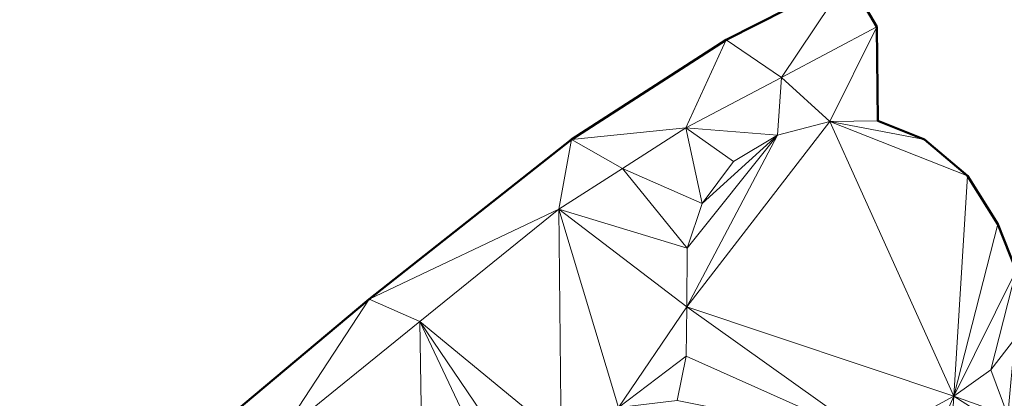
# Model space of a CAD drawing. Header units: metres. Extents: x 3490451 to 6981510, y 5754235 to 11509207.
# Tile 37 of 77: x 3490659 to 3490716, y 5754369 to 5754391. Entities that reach past the tile are written whole.
import ezdxf

# ---------------------------------------------------------------- set-up
doc = ezdxf.new("R2010")
doc.units = ezdxf.units.M
doc.layers.add('Kartierung-05$0$$VERB', color=7, linetype='Continuous', lineweight=18, true_color=0x82563a)

msp = doc.modelspace()

# ---------------------------------------------------------------- linework, layer by layer
at = {"layer": 'Kartierung-05$0$$VERB', "color": 1, "lineweight": 50, "ltscale": 0.02}
msp.add_lwpolyline([(3490716.702, 5754376.542), (3490715.647, 5754379.23), (3490713.893, 5754382.003), (3490711.421, 5754384.102), (3490708.725, 5754385.188), (3490708.671, 5754390.61), (3490707.016, 5754393.445), (3490699.974, 5754389.859), (3490691.049, 5754384.113), (3490679.365, 5754374.9), (3490670.899, 5754367.785), (3490658.241, 5754357.635), (3490646.514, 5754347.692), (3490643.805, 5754355.612), (3490649.011, 5754371.894), (3490656.977, 5754392.653), (3490657.562, 5754404.401), (3490672.852, 5754403.646), (3490676.529, 5754405.795), (3490667.848, 5754414.266), (3490659.925, 5754423.838), (3490655.31, 5754429.986), (3490656.437, 5754433.334)], dxfattribs=at)
at = {"layer": 'Kartierung-05$0$$VERB'}
for points in [[(3490703.16, 5754387.692, 145.863), (3490699.974, 5754389.859, 145.966), (3490707.016, 5754393.445, 145.927)], [(3490703.16, 5754387.692, 145.863), (3490707.016, 5754393.445, 145.927), (3490708.671, 5754390.61, 145.869)], [(3490703.16, 5754387.692, 145.863), (3490708.671, 5754390.61, 145.869), (3490705.944, 5754385.145, 145.255)], [(3490708.671, 5754390.61, 145.869), (3490708.725, 5754385.188, 145.181), (3490705.944, 5754385.145, 145.255)], [(3490691.049, 5754384.113, 146.01), (3490699.974, 5754389.859, 145.966), (3490697.648, 5754384.774, 145.856)], [(3490703.16, 5754387.692, 145.863), (3490699.974, 5754389.859, 145.966), (3490697.648, 5754384.774, 145.856)], [(3490703.16, 5754387.692, 145.863), (3490697.648, 5754384.774, 145.856), (3490702.925, 5754384.352, 145.29)], [(3490703.16, 5754387.692, 145.863), (3490705.944, 5754385.145, 145.255), (3490702.925, 5754384.352, 145.29)], [(3490705.944, 5754385.145, 145.255), (3490702.925, 5754384.352, 145.29), (3490697.697, 5754374.458, 145.163)], [(3490705.944, 5754385.145, 145.255), (3490697.697, 5754374.458, 145.163), (3490713.112, 5754369.296, 144.923)], [(3490711.421, 5754384.102, 145.083), (3490708.725, 5754385.188, 145.181), (3490705.944, 5754385.145, 145.255)], [(3490713.893, 5754382.003, 144.971), (3490705.944, 5754385.145, 145.255), (3490713.112, 5754369.296, 144.923)], [(3490713.893, 5754382.003, 144.971), (3490711.421, 5754384.102, 145.083), (3490705.944, 5754385.145, 145.255)], [(3490693.98, 5754382.428, 145.894), (3490691.049, 5754384.113, 146.01), (3490697.648, 5754384.774, 145.856)], [(3490693.98, 5754382.428, 145.894), (3490697.648, 5754384.774, 145.856), (3490698.583, 5754380.42, 145.246)], [(3490697.648, 5754384.774, 145.856), (3490700.398, 5754382.83, 145.26), (3490698.583, 5754380.42, 145.246)], [(3490697.648, 5754384.774, 145.856), (3490702.925, 5754384.352, 145.29), (3490700.398, 5754382.83, 145.26)], [(3490679.365, 5754374.9, 146.325), (3490691.049, 5754384.113, 146.01), (3490690.312, 5754380.082, 145.932)], [(3490693.98, 5754382.428, 145.894), (3490691.049, 5754384.113, 146.01), (3490690.312, 5754380.082, 145.932)], [(3490702.925, 5754384.352, 145.29), (3490697.72, 5754377.835, 145.193), (3490697.697, 5754374.458, 145.163)], [(3490702.925, 5754384.352, 145.29), (3490698.583, 5754380.42, 145.246), (3490697.72, 5754377.835, 145.193)], [(3490702.925, 5754384.352, 145.29), (3490700.398, 5754382.83, 145.26), (3490698.583, 5754380.42, 145.246)], [(3490693.98, 5754382.428, 145.894), (3490690.312, 5754380.082, 145.932), (3490697.72, 5754377.835, 145.193)], [(3490693.98, 5754382.428, 145.894), (3490698.583, 5754380.42, 145.246), (3490697.72, 5754377.835, 145.193)], [(3490715.647, 5754379.23, 144.984), (3490713.893, 5754382.003, 144.971), (3490713.112, 5754369.296, 144.923)], [(3490682.286, 5754373.594, 146.2), (3490679.365, 5754374.9, 146.325), (3490690.312, 5754380.082, 145.932)], [(3490690.45, 5754366.885, 144.881), (3490682.286, 5754373.594, 146.2), (3490690.312, 5754380.082, 145.932)], [(3490690.312, 5754380.082, 145.932), (3490697.72, 5754377.835, 145.193), (3490697.697, 5754374.458, 145.163)], [(3490693.757, 5754368.638, 144.819), (3490690.312, 5754380.082, 145.932), (3490697.697, 5754374.458, 145.163)], [(3490690.45, 5754366.885, 144.881), (3490693.757, 5754368.638, 144.819), (3490690.312, 5754380.082, 145.932)], [(3490715.647, 5754379.23, 144.984), (3490713.112, 5754369.296, 144.923), (3490716.702, 5754376.542, 145.009)], [(3490715.238, 5754370.816, 144.896), (3490713.112, 5754369.296, 144.923), (3490716.702, 5754376.542, 145.009)], [(3490715.238, 5754370.816, 144.896), (3490716.702, 5754376.542, 145.009), (3490716.625, 5754372.611, 144.956)], [(3490670.899, 5754367.785, 146.588), (3490679.365, 5754374.9, 146.325), (3490674.26, 5754367.107, 146.468)], [(3490682.286, 5754373.594, 146.2), (3490679.365, 5754374.9, 146.325), (3490674.26, 5754367.107, 146.468)], [(3490693.757, 5754368.638, 144.819), (3490697.697, 5754374.458, 145.163), (3490697.663, 5754371.609, 145.147)], [(3490697.697, 5754374.458, 145.163), (3490697.663, 5754371.609, 145.147), (3490708.479, 5754366.772, 144.944)], [(3490697.697, 5754374.458, 145.163), (3490708.479, 5754366.772, 144.944), (3490713.112, 5754369.296, 144.923)], [(3490682.286, 5754373.594, 146.2), (3490682.459, 5754362.651, 145.03), (3490674.26, 5754367.107, 146.468)], [(3490690.45, 5754366.885, 144.881), (3490687.797, 5754365.48, 144.93), (3490682.286, 5754373.594, 146.2)], [(3490686.456, 5754364.769, 144.955), (3490682.286, 5754373.594, 146.2), (3490682.459, 5754362.651, 145.03)], [(3490686.456, 5754364.769, 144.955), (3490687.797, 5754365.48, 144.93), (3490682.286, 5754373.594, 146.2)], [(3490715.238, 5754370.816, 144.896), (3490716.625, 5754372.611, 144.956), (3490716.222, 5754368.185, 144.736)], [(3490693.757, 5754368.638, 144.819), (3490697.663, 5754371.609, 145.147), (3490697.14, 5754369.043, 145.145)], [(3490697.663, 5754371.609, 145.147), (3490697.14, 5754369.043, 145.145), (3490708.479, 5754366.772, 144.944)], [(3490715.238, 5754370.816, 144.896), (3490713.112, 5754369.296, 144.923), (3490716.222, 5754368.185, 144.736)], [(3490708.479, 5754366.772, 144.944), (3490713.112, 5754369.296, 144.923), (3490711.82, 5754366.354, 144.784)], [(3490713.112, 5754369.296, 144.923), (3490712.883, 5754365.822, 144.811), (3490711.82, 5754366.354, 144.784)], [(3490713.112, 5754369.296, 144.923), (3490716.081, 5754367.397, 144.813), (3490712.883, 5754365.822, 144.811)], [(3490713.112, 5754369.296, 144.923), (3490716.222, 5754368.185, 144.736), (3490716.081, 5754367.397, 144.813)]]:
    msp.add_3dface(points, dxfattribs=at)

doc.saveas('drawing.dxf')
